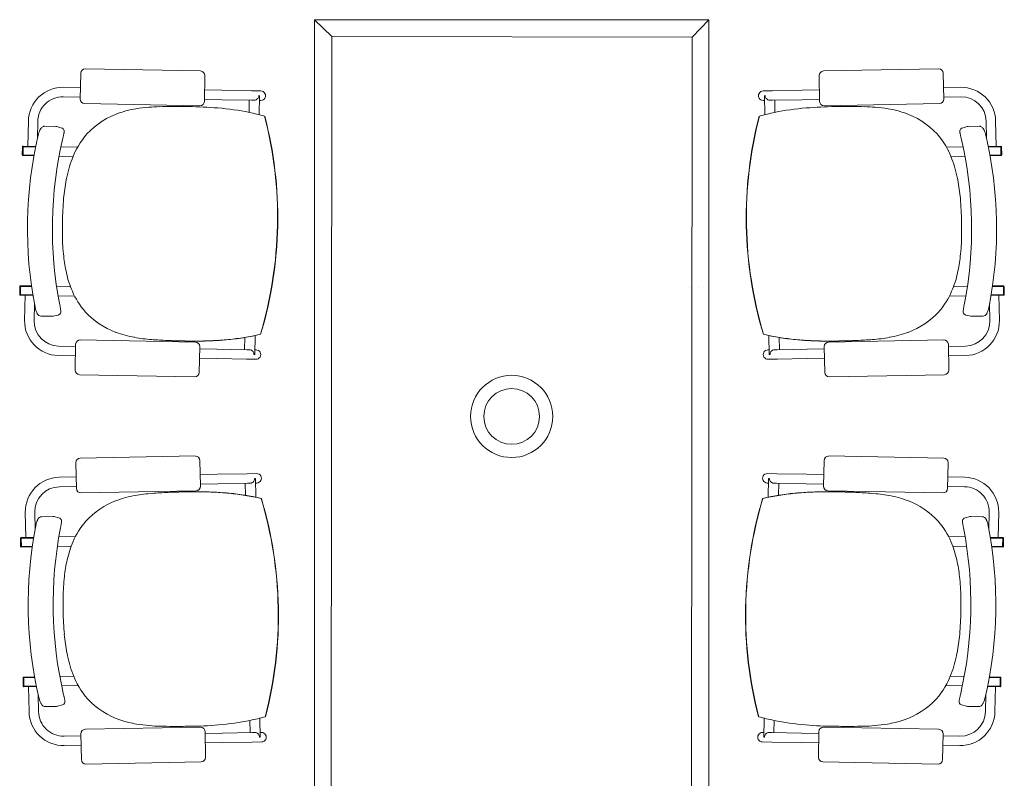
# Model space of a CAD drawing. Header units: millimetres. Extents: x -750 to 57307, y -2234 to 18901.
# Tile 17 of 102: x 1837 to 3726, y 8461 to 9917. Entities that reach past the tile are written whole.
import ezdxf

# ---------------------------------------------------------------- set-up
doc = ezdxf.new("R2010")
doc.units = ezdxf.units.MM
doc.header["$MEASUREMENT"] = 0
doc.layers.add('GREY SCALE', color=9, linetype='Continuous', lineweight=0, true_color=0x808080)
doc.layers.add('GREYSCALE', color=9, linetype='Continuous', lineweight=0, true_color=0x808080)

# ---------------------------------------------------------------- blocks, each defined once
blk = doc.blocks.new('FLOOR PLAN')
at = {"layer": 'GREYSCALE'}
for p, q in [((2402.4, 9916.9), (2435.9, 9884.8)), ((3159.3, 9916.9), (3127.2, 9883.5)), ((1954, 9814.3), (1953, 9764.7)), ((2183.7, 9818.5), (1962.7, 9822.7)), ((2191.2, 9760.2), (2192.1, 9809.8)), ((3371.9, 9760.2), (3371, 9809.8)), ((3379.4, 9818.5), (3600.5, 9822.7)), ((3609.2, 9814.3), (3610.1, 9764.7)), ((1920.5, 9769.1), (1953.1, 9768.5)), ((1920.8, 9787.3), (1953.4, 9786.7)), ((2191.6, 9782.2), (2224.7, 9781.6)), ((2281.8, 9780.5), (2224.7, 9781.6)), ((2281.8, 9780.5), (2299.8, 9780.2)), ((2295.7, 9771.2), (2295.7, 9771.2)), ((2297.1, 9771.1), (2295.7, 9771.2)), ((2297.1, 9771), (2296.4, 9734.8)), ((2297.1, 9771), (2297.1, 9771)), ((3281.3, 9780.5), (3263.3, 9780.2)), ((3266, 9771.1), (3267.4, 9771.2)), ((3266, 9771), (3266.7, 9734.8)), ((3266, 9771), (3266, 9771)), ((3267.4, 9771.2), (3267.4, 9771.2)), ((3281.3, 9780.5), (3338.4, 9781.6)), ((3371.5, 9782.2), (3338.4, 9781.6)), ((3642.3, 9787.3), (3609.7, 9786.7)), ((3642.6, 9769.1), (3610, 9768.5)), ((1961.4, 9756), (2182.5, 9751.8)), ((2191.2, 9764.1), (2224.4, 9763.4)), ((2281.5, 9762.4), (2224.4, 9763.4)), ((2277.4, 9762.4), (2277, 9739.2)), ((2281.5, 9762.4), (2286.4, 9762.3)), ((2297, 9762.1), (2299.5, 9762)), ((3266.2, 9762.1), (3263.6, 9762)), ((3281.6, 9762.4), (3276.7, 9762.3)), ((3281.6, 9762.4), (3338.7, 9763.4)), ((3285.7, 9762.4), (3286.1, 9739.2)), ((3371.9, 9764.1), (3338.7, 9763.4)), ((3601.7, 9756), (3380.6, 9751.8)), ((2306.7, 9731.9), (2306.7, 9731.9)), ((2307.1, 9731.9), (2307.1, 9731.9)), ((3256, 9731.9), (3256, 9731.9)), ((3256.4, 9731.9), (3256.4, 9731.9)), ((1852.5, 9674), (1853.4, 9722.3)), ((1870.9, 9688.9), (1871.5, 9721.9)), ((1906.2, 9712), (1884.2, 9712.4)), ((3656.9, 9712), (3678.9, 9712.4)), ((3692.2, 9688.9), (3691.6, 9721.9)), ((3710.6, 9674), (3709.7, 9722.3)), ((1906.2, 9712), (1906.2, 9712)), ((1907.9, 9711.7), (1917.5, 9709.1)), ((3655.2, 9711.7), (3645.6, 9709.1)), ((3656.9, 9712), (3656.9, 9712)), ((1919.8, 9689.7), (1919.8, 9689.7)), ((3643.4, 9689.7), (3643.4, 9689.7)), ((1842.1, 9673), (1841.8, 9657.3)), ((1843.3, 9673), (1843, 9657.3)), ((1843, 9657.2), (1843.3, 9657.2)), ((1843, 9656.1), (1864.2, 9655.7)), ((1867.6, 9673.8), (1843.3, 9674.2)), ((1843.6, 9673), (1843.3, 9657.2)), ((1867.4, 9672.6), (1843.3, 9673)), ((1843.3, 9657.2), (1864.4, 9656.8)), ((1843.6, 9673), (1867.4, 9672.6)), ((1916, 9672.8), (1947.7, 9672.3)), ((3647.1, 9672.8), (3615.4, 9672.3)), ((3695.5, 9673.8), (3719.8, 9674.2)), ((3719.5, 9673), (3695.7, 9672.6)), ((3695.7, 9672.6), (3719.8, 9673)), ((3719.8, 9657.2), (3698.7, 9656.8)), ((3720.1, 9656.1), (3699, 9655.7)), ((3719.5, 9673), (3719.8, 9657.2)), ((3719.8, 9673), (3720.1, 9657.3)), ((3720.1, 9657.2), (3719.8, 9657.2)), ((3721, 9673), (3721.3, 9657.3)), ((1939.1, 9654.3), (1912.4, 9654.8)), ((3624, 9654.3), (3650.7, 9654.8)), ((2331.6, 9522), (2331.5, 9522)), ((2331.5, 9522), (2331.6, 9522)), ((2331.5, 9522), (2331.5, 9522)), ((2331.6, 9522), (2332, 9522)), ((2331.6, 9522), (2332, 9522)), ((2331.6, 9522), (2331.6, 9522)), ((2332, 9522), (2332, 9522)), ((3231.5, 9522), (3231.1, 9522)), ((3231.1, 9522), (3231.1, 9522)), ((3231.5, 9522), (3231.1, 9522)), ((3231.5, 9522), (3231.6, 9522)), ((3231.6, 9522), (3231.5, 9522)), ((3231.5, 9522), (3231.5, 9522)), ((3231.6, 9522), (3231.6, 9522)), ((1837.1, 9405.2), (1836.8, 9389.5)), ((1838.3, 9405.2), (1838, 9389.4)), ((1859.4, 9406), (1838.3, 9406.4)), ((1838.6, 9405.2), (1838.3, 9389.4)), ((1859.6, 9404.8), (1838.3, 9405.2)), ((1838.6, 9405.2), (1859.6, 9404.8)), ((1907.7, 9405.1), (1934.3, 9404.6)), ((3121.4, 9403.4), (3121.7, 9403.4)), ((3139.2, 9403.8), (3139.6, 9403.8)), ((3655.4, 9405.1), (3628.8, 9404.6)), ((3724.5, 9405.2), (3703.5, 9404.8)), ((3703.5, 9404.8), (3724.8, 9405.2)), ((3703.7, 9406), (3724.8, 9406.4)), ((3724.5, 9405.2), (3724.8, 9389.4)), ((3724.8, 9405.2), (3725.1, 9389.4)), ((3726, 9405.2), (3726.3, 9389.5)), ((1838, 9389.4), (1838.3, 9389.4)), ((1838, 9388.2), (1862.2, 9387.8)), ((1838.3, 9389.4), (1862, 9389)), ((1847.1, 9388.1), (1846.2, 9339.8)), ((1865, 9372.1), (1864.4, 9339.5)), ((1942.3, 9386.3), (1910.6, 9386.9)), ((3620.8, 9386.3), (3652.5, 9386.9)), ((3698.1, 9372.1), (3698.8, 9339.5)), ((3725.1, 9388.2), (3700.9, 9387.8)), ((3724.8, 9389.4), (3701.1, 9389)), ((3716, 9388.1), (3716.9, 9339.8)), ((3725.1, 9389.4), (3724.8, 9389.4)), ((1866.2, 9365.8), (1866.2, 9365.8)), ((3696.9, 9365.8), (3696.9, 9365.8)), ((1877.4, 9348.1), (1899.4, 9347.7)), ((1910.8, 9350.2), (1901.1, 9347.9)), ((1901.1, 9347.9), (1901.1, 9347.9)), ((3652.3, 9350.2), (3662, 9347.9)), ((3662, 9347.9), (3662, 9347.9)), ((3685.7, 9348.1), (3663.7, 9347.7)), ((2174, 9298.2), (1952.9, 9302.4)), ((2268.9, 9307.1), (2268.5, 9283.8)), ((2288.5, 9310.8), (2287.8, 9274.5)), ((3274.6, 9310.8), (3275.3, 9274.5)), ((3294.2, 9307.1), (3294.7, 9283.8)), ((3389.1, 9298.2), (3610.2, 9302.4)), ((1911.5, 9290.5), (1944.1, 9289.9)), ((1944.2, 9294), (1943.3, 9244.4)), ((2181.4, 9239.9), (2182.4, 9289.5)), ((2182.3, 9285.4), (2215.4, 9284.8)), ((2272.5, 9283.7), (2215.4, 9284.8)), ((2272.5, 9283.7), (2277.5, 9283.7)), ((2284.6, 9280), (2284.6, 9280)), ((2288, 9283.5), (2290.5, 9283.4)), ((3275.1, 9283.5), (3272.6, 9283.4)), ((3278.6, 9280), (3278.6, 9280)), ((3290.6, 9283.7), (3285.7, 9283.7)), ((3290.6, 9283.7), (3347.7, 9284.8)), ((3380.8, 9285.4), (3347.7, 9284.8)), ((3381.7, 9239.9), (3380.8, 9289.5)), ((3618.9, 9294), (3619.8, 9244.4)), ((3651.6, 9290.5), (3619, 9289.9)), ((1911.2, 9272.4), (1943.8, 9271.8)), ((2181.9, 9267.3), (2215.1, 9266.7)), ((2272.2, 9265.6), (2215.1, 9266.7)), ((2272.2, 9265.6), (2290.2, 9265.3)), ((2286.4, 9274.4), (2287.8, 9274.4)), ((2287.8, 9274.4), (2287.8, 9274.4)), ((3290.9, 9265.6), (3273, 9265.3)), ((3275.3, 9274.4), (3275.3, 9274.4)), ((3276.7, 9274.4), (3275.3, 9274.4)), ((3290.9, 9265.6), (3348, 9266.7)), ((3381.2, 9267.3), (3348, 9266.7)), ((3651.9, 9272.4), (3619.3, 9271.8)), ((1951.7, 9235.7), (2172.7, 9231.6)), ((3611.5, 9235.7), (3390.4, 9231.6)), ((1953, 9075.5), (2174.1, 9079.7)), ((2182.8, 9071.3), (2183.7, 9021.7)), ((3380.3, 9071.3), (3379.4, 9021.7)), ((3610.1, 9075.5), (3389, 9079.7)), ((1945.6, 9017.2), (1944.6, 9066.8)), ((3617.5, 9017.2), (3618.5, 9066.8)), ((1912.6, 9038.9), (1945.2, 9039.5)), ((2183.3, 9043.9), (2216.4, 9044.6)), ((2273.6, 9045.6), (2216.4, 9044.6)), ((2273.6, 9045.6), (2291.5, 9046)), ((2287.8, 9036.8), (2289.2, 9036.8)), ((2289.2, 9036.8), (2289.2, 9036.8)), ((2289.9, 9000.5), (2289.2, 9036.7)), ((3289.6, 9045.6), (3271.6, 9046)), ((3273.2, 9000.5), (3273.9, 9036.7)), ((3273.9, 9036.8), (3273.9, 9036.8)), ((3275.3, 9036.8), (3273.9, 9036.8)), ((3289.6, 9045.6), (3346.7, 9044.6)), ((3379.8, 9043.9), (3346.7, 9044.6)), ((3650.5, 9038.9), (3618, 9039.5)), ((1912.9, 9020.7), (1945.5, 9021.3)), ((2175.3, 9013), (1954.3, 9008.8)), ((2183.6, 9025.8), (2216.8, 9026.4)), ((2273.9, 9027.5), (2216.8, 9026.4)), ((2270.3, 9004.2), (2269.8, 9027.4)), ((2273.9, 9027.5), (2278.8, 9027.6)), ((2285.9, 9031.2), (2285.9, 9031.2)), ((2289.4, 9027.8), (2291.9, 9027.8)), ((3273.8, 9027.8), (3271.3, 9027.8)), ((3277.2, 9031.2), (3277.2, 9031.2)), ((3289.2, 9027.5), (3284.3, 9027.6)), ((3289.2, 9027.5), (3346.3, 9026.4)), ((3292.9, 9004.2), (3293.3, 9027.4)), ((3379.5, 9025.8), (3346.3, 9026.4)), ((3387.8, 9013), (3608.8, 9008.8)), ((3650.2, 9020.7), (3617.6, 9021.3)), ((1848.5, 8923.1), (1847.6, 8971.4)), ((1866.3, 8939.1), (1865.7, 8971.7)), ((1878.8, 8963.1), (1900.8, 8963.5)), ((1902.4, 8963.3), (1902.4, 8963.3)), ((1912.2, 8961), (1902.4, 8963.3)), ((3651, 8961), (3660.7, 8963.3)), ((3660.7, 8963.3), (3660.7, 8963.3)), ((3684.3, 8963.1), (3662.3, 8963.5)), ((3696.8, 8939.1), (3697.4, 8971.7)), ((3714.6, 8923.1), (3715.5, 8971.4)), ((1867.5, 8945.4), (1867.5, 8945.4)), ((3695.6, 8945.4), (3695.6, 8945.4)), ((1838.5, 8906), (1838.2, 8921.7)), ((1839.4, 8923), (1863.6, 8923.4)), ((1839.7, 8906), (1839.4, 8921.8)), ((1839.4, 8921.8), (1839.7, 8921.8)), ((1839.7, 8921.8), (1863.4, 8922.2)), ((1840, 8906), (1839.7, 8921.8)), ((1943.7, 8924.9), (1911.9, 8924.3)), ((3619.4, 8924.9), (3651.2, 8924.3)), ((3723.8, 8923), (3699.5, 8923.4)), ((3723.4, 8921.8), (3699.7, 8922.2)), ((3723.1, 8906), (3723.4, 8921.8)), ((3723.7, 8921.8), (3723.4, 8921.8)), ((3723.5, 8906), (3723.8, 8921.8)), ((3724.6, 8906), (3724.9, 8921.7)), ((1860.9, 8906.4), (1839.7, 8906)), ((1860.8, 8905.2), (1839.7, 8904.8)), ((1840, 8906), (1860.9, 8906.4)), ((1909.1, 8906.1), (1935.7, 8906.6)), ((3654.1, 8906.1), (3627.4, 8906.6)), ((3723.1, 8906), (3702.2, 8906.4)), ((3702.2, 8906.4), (3723.4, 8906)), ((3702.3, 8905.2), (3723.4, 8904.8)), ((2332.9, 8789.2), (2332.8, 8789.2)), ((2332.8, 8789.2), (2332.9, 8789.2)), ((2332.8, 8789.2), (2332.8, 8789.2)), ((2332.9, 8789.2), (2333.4, 8789.2)), ((2332.9, 8789.2), (2333.4, 8789.2)), ((2332.9, 8789.2), (2332.9, 8789.2)), ((2333.4, 8789.2), (2333.4, 8789.2)), ((3230.2, 8789.2), (3229.7, 8789.2)), ((3229.7, 8789.2), (3229.7, 8789.2)), ((3230.2, 8789.2), (3229.7, 8789.2)), ((3230.2, 8789.2), (3230.3, 8789.2)), ((3230.3, 8789.2), (3230.2, 8789.2)), ((3230.2, 8789.2), (3230.2, 8789.2)), ((3230.3, 8789.2), (3230.3, 8789.2)), ((1844.4, 8655.2), (1865.5, 8655.6)), ((1844.7, 8638.2), (1844.4, 8654)), ((1844.4, 8654), (1844.7, 8654)), ((1844.7, 8654), (1865.7, 8654.4)), ((1845, 8638.2), (1844.7, 8654)), ((1940.4, 8657), (1913.8, 8656.5)), ((3622.7, 8657), (3649.3, 8656.5)), ((3718.4, 8654), (3697.4, 8654.4)), ((3718.7, 8655.2), (3697.6, 8655.6)), ((3718.1, 8638.2), (3718.4, 8654)), ((3718.4, 8638.2), (3718.7, 8654)), ((3718.7, 8654), (3718.4, 8654)), ((1843.5, 8638.2), (1843.2, 8653.9)), ((1868.8, 8638.6), (1844.7, 8638.2)), ((1869, 8637.5), (1844.7, 8637)), ((1845, 8638.2), (1868.8, 8638.6)), ((1853.8, 8637.2), (1854.7, 8588.9)), ((1917.4, 8638.4), (1949.1, 8639)), ((3645.7, 8638.4), (3614, 8639)), ((3694.1, 8637.5), (3718.4, 8637)), ((3718.1, 8638.2), (3694.3, 8638.6)), ((3694.3, 8638.6), (3718.4, 8638.2)), ((3709.3, 8637.2), (3708.4, 8588.9)), ((3719.6, 8638.2), (3719.9, 8653.9)), ((1872.3, 8622.3), (1872.9, 8589.3)), ((1921.1, 8621.5), (1921.1, 8621.5)), ((3642, 8621.5), (3642, 8621.5)), ((3690.8, 8622.3), (3690.2, 8589.3)), ((1907.6, 8599.2), (1885.6, 8598.8)), ((1907.6, 8599.2), (1907.6, 8599.2)), ((1909.3, 8599.5), (1918.9, 8602.2)), ((3653.9, 8599.5), (3644.2, 8602.2)), ((3655.5, 8599.2), (3655.5, 8599.2)), ((3655.5, 8599.2), (3677.5, 8598.8)), ((2308, 8579.3), (2308, 8579.3)), ((2308.5, 8579.3), (2308.5, 8579.3)), ((3254.7, 8579.3), (3254.7, 8579.3)), ((3255.1, 8579.3), (3255.1, 8579.3)), ((2278.8, 8548.8), (2278.4, 8572)), ((2298.5, 8540.2), (2297.8, 8576.4)), ((3264.6, 8540.2), (3265.3, 8576.4)), ((3284.3, 8548.8), (3284.8, 8572)), ((1921.9, 8542.1), (1954.5, 8542.7)), ((1955.3, 8496.9), (1954.4, 8546.5)), ((1962.8, 8555.2), (2183.8, 8559.4)), ((2192.5, 8551), (2193.5, 8501.4)), ((2192.6, 8547.2), (2225.7, 8547.8)), ((2282.9, 8548.9), (2225.7, 8547.8)), ((2282.9, 8548.9), (2287.8, 8549)), ((2298.3, 8549.1), (2300.8, 8549.2)), ((3264.8, 8549.1), (3262.3, 8549.2)), ((3280.2, 8548.9), (3275.3, 8549)), ((3280.2, 8548.9), (3337.4, 8547.8)), ((3370.5, 8547.2), (3337.4, 8547.8)), ((3370.6, 8551), (3369.6, 8501.4)), ((3600.3, 8555.2), (3379.3, 8559.4)), ((3607.8, 8496.9), (3608.7, 8546.5)), ((3641.2, 8542.1), (3608.6, 8542.7)), ((1922.2, 8523.9), (1954.8, 8524.6)), ((2193, 8529), (2226.1, 8529.6)), ((2283.2, 8530.7), (2226.1, 8529.6)), ((2283.2, 8530.7), (2301.2, 8531)), ((2298.5, 8540.1), (2297.1, 8540)), ((2297.1, 8540), (2297.1, 8540)), ((2298.5, 8540.2), (2298.5, 8540.2)), ((3279.9, 8530.7), (3261.9, 8531)), ((3264.6, 8540.2), (3264.6, 8540.2)), ((3264.6, 8540.1), (3266, 8540)), ((3266, 8540), (3266, 8540)), ((3279.9, 8530.7), (3337, 8529.6)), ((3370.2, 8529), (3337, 8529.6)), ((3640.9, 8523.9), (3608.3, 8524.6)), ((2185.1, 8492.7), (1964, 8488.6)), ((3378, 8492.7), (3599.1, 8488.6))]:
    blk.add_line(p, q, dxfattribs=at)
at = {"layer": 'GREYSCALE', "ltscale": 3}
for p, q in [((2402.4, 8394.3), (2402.4, 9916.9)), ((2402.4, 9916.9), (3159.3, 9916.9)), ((3159.3, 9916.9), (3159.3, 8394.3)), ((2434.5, 8427.7), (2435.9, 9884.8)), ((2435.9, 9884.8), (3127.2, 9883.5)), ((3127.2, 9883.5), (3125.9, 8426.4))]:
    blk.add_line(p, q, dxfattribs=at)
at = {"layer": 'GREYSCALE'}
for radius in [78.9, 53.5]:
    blk.add_circle((2780.9, 9155.6), radius, dxfattribs=at)
for centre, radius, start, end in [((1919.6, 9721), 66.2, 88.9265, 178.9265), ((1919.6, 9721), 48.1, 88.9265, 178.9265), ((2286.4, 9771.5), 9.3, 320.9874, 357.9711), ((2287.6, 9771.2), 9.56, 358.9475, 359.7303), ((3275.5, 9771.2), 9.56, 180.2697, 181.0525), ((3276.7, 9771.5), 9.3, 182.0289, 219.0126), ((3643.5, 9721), 66.2, 1.0735, 91.0735), ((3643.5, 9721), 48.1, 1.0735, 91.0735), ((2118.2, 9312.9), 437.4, 91.6736, 94.4417), ((2131, 8912.5), 837.9, 90.1534, 91.7475), ((2135.4, 8120.4), 1630, 89.0925, 90.2359), ((2148.1, 8910.1), 840.3, 85.3044, 89.1073), ((3415, 8910.1), 840.3, 90.8927, 94.6956), ((3427.7, 8120.4), 1630, 89.7641, 90.9075), ((3432.2, 8912.5), 837.9, 88.2525, 89.8466), ((3444.9, 9312.9), 437.4, 85.5583, 88.3264), ((2076.7, 9595), 151.1, 108.1843, 137.222), ((2091.1, 9552.8), 195.7, 99.2671, 108.338), ((2105.4, 9469.5), 280.2, 94.3147, 99.3977), ((2174.3, 9226.1), 523.2, 78.6185, 85.3302), ((2191.2, 9318.7), 429, 74.3859, 78.3839), ((1556.3, 9536.6), 775.4, 358.9261, 14.5947), ((1557.2, 9536.5), 774.9, 358.9265, 14.6045), ((4005.9, 9536.5), 774.9, 165.3955, 181.0735), ((4006.8, 9536.6), 775.4, 165.4053, 181.0739), ((3371.9, 9318.7), 429, 101.6161, 105.6141), ((3388.8, 9226.1), 523.2, 94.6698, 101.3815), ((3457.7, 9469.5), 280.2, 80.6023, 85.6853), ((3472, 9552.8), 195.7, 71.662, 80.7329), ((3486.4, 9595), 151.1, 42.778, 71.8157), ((1884.3, 9705), 7.45, 105.0289, 128.8658), ((1884.1, 9705.5), 6.85, 89.0641, 104.6131), ((3679, 9705.5), 6.85, 75.3869, 90.9359), ((3678.8, 9705), 7.45, 51.1342, 74.9711), ((2636.6, 9516.1), 784.9, 166.812, 191.041), ((1930.8, 9681.5), 60, 160.729, 166.8631), ((1915.7, 9686.8), 44, 155.9491, 160.6912), ((1902.8, 9692.5), 29.9, 152.0682, 155.8404), ((1892.1, 9698.3), 17.8, 142.723, 152.4252), ((1886.1, 9702.8), 10.2, 128.9502, 142.5963), ((1906.1, 9705.3), 6.68, 74.5299, 88.8862), ((1915.8, 9703.1), 6.23, 16.0111, 74.3109), ((1725.8, 9736.3), 199.5, 347.412, 348.2764), ((1816.3, 9717.6), 107.1, 348.2346, 349.6353), ((1875.5, 9706.8), 46.9, 349.6217, 351.6847), ((1914.6, 9702.7), 7.53, 359.9191, 16.0863), ((1896.7, 9703.8), 25.5, 351.5581, 354.8684), ((1909.9, 9702.6), 12.2, 354.8025, 0.4001), ((2080, 9597.2), 152, 138.6539, 159.8734), ((3483.2, 9597.2), 152, 20.1266, 41.3461), ((3648.5, 9702.7), 7.53, 163.9137, 180.0809), ((3653.2, 9702.6), 12.2, 179.5999, 185.1975), ((3666.4, 9703.8), 25.5, 185.1316, 188.4419), ((3687.6, 9706.8), 46.9, 188.3153, 190.3783), ((3647.3, 9703.1), 6.23, 105.6891, 163.9889), ((3746.8, 9717.6), 107.1, 190.3647, 191.7654), ((3837.3, 9736.3), 199.5, 191.7236, 192.588), ((3657, 9705.3), 6.68, 91.1138, 105.4701), ((3677, 9702.8), 10.2, 37.4037, 51.0498), ((3671, 9698.3), 17.8, 27.5748, 37.277), ((3660.3, 9692.5), 29.9, 24.1596, 27.9318), ((3647.4, 9686.8), 44, 19.3088, 24.0509), ((3632.3, 9681.5), 60, 13.1369, 19.271), ((2926.6, 9516.1), 784.9, 348.959, 13.188), ((2663.6, 9515.6), 764, 166.8281, 191.0249), ((1627.3, 9758.2), 300.4, 346.8112, 347.4321), ((3935.8, 9758.2), 300.4, 192.5679, 193.1888), ((2899.5, 9515.6), 764, 348.9751, 13.1719), ((1843, 9657.3), 1.21, 178.9265, 268.9265), ((1843.3, 9673), 1.21, 88.9265, 178.9265), ((3719.8, 9673), 1.21, 1.0735, 91.0735), ((3720.1, 9657.3), 1.21, 271.0735, 1.0735), ((2161.5, 9565.8), 239.4, 159.5209, 169.3537), ((3401.6, 9565.8), 239.4, 10.6463, 20.4791), ((2290, 9541), 370.3, 169.269, 174.9366), ((3273.1, 9541), 370.3, 5.0634, 10.731), ((2542.5, 9519.9), 623.7, 175.0477, 179.0922), ((3020.6, 9519.9), 623.7, 0.9078, 4.9523), ((2571.2, 9515.9), 652.5, 178.7823, 181.1843), ((2991.9, 9515.9), 652.5, 358.8157, 1.2177), ((1556.2, 9536.6), 775.4, 343.2584, 358.9268), ((1556.3, 9536.6), 775.4, 343.2584, 358.9268), ((1557.2, 9536.5), 774.9, 343.2485, 358.9266), ((4005.9, 9536.5), 774.9, 181.0734, 196.7515), ((4006.8, 9536.6), 775.4, 181.0732, 196.7416), ((4006.9, 9536.6), 775.4, 181.0732, 196.7416), ((2347.9, 9509.4), 429.2, 180.936, 186.2036), ((3215.2, 9509.4), 429.2, 353.7964, 359.064), ((2205.8, 9493.6), 286.1, 186.1307, 192.6925), ((3357.3, 9493.6), 286.1, 347.3075, 353.8693), ((2120.2, 9473.6), 198.3, 192.4771, 203.1261), ((3442.9, 9473.6), 198.3, 336.8739, 347.5229), ((1838.3, 9405.2), 1.21, 88.9265, 178.9265), ((2068.5, 9450.8), 141.7, 202.8722, 221.2734), ((3494.7, 9450.8), 141.7, 318.7266, 337.1278), ((3724.8, 9405.2), 1.21, 1.0735, 91.0735), ((1838, 9389.5), 1.21, 178.9265, 268.9265), ((3725.1, 9389.5), 1.21, 271.0735, 1.0735), ((1924.6, 9377.1), 59.5, 190.9626, 197.1543), ((1908.5, 9372.1), 42.7, 197.0808, 201.9625), ((1895.7, 9366.9), 28.8, 201.984, 205.9273), ((1888.4, 9363.3), 20.7, 205.816, 210.8836), ((1909.3, 9356.3), 6.28, 283.7183, 350.7242), ((1635.3, 9315.1), 283.8, 10.081, 11.0511), ((1769.4, 9339), 147.5, 8.9675, 10.0698), ((1846.8, 9351.1), 69.2, 7.0459, 9.0332), ((1881.8, 9355.5), 33.9, 4.3976, 6.9727), ((1906.9, 9356.8), 8.76, 349.9847, 358.9295), ((1899.7, 9356.9), 16, 359.1984, 4.2965), ((2074.8, 9459.9), 152.6, 222.2672, 249.5736), ((3488.3, 9459.9), 152.6, 290.4264, 317.7328), ((3681.3, 9355.5), 33.9, 173.0273, 175.6024), ((3663.4, 9356.9), 16, 175.7035, 180.8016), ((3656.2, 9356.8), 8.76, 181.0705, 190.0153), ((3653.8, 9356.3), 6.28, 189.2758, 256.2817), ((3716.3, 9351.1), 69.2, 170.9668, 172.9541), ((3793.7, 9339), 147.5, 169.9302, 171.0325), ((3927.9, 9315.1), 283.8, 168.9489, 169.919), ((3674.7, 9363.3), 20.7, 329.1164, 334.184), ((3667.4, 9366.9), 28.8, 334.0727, 338.016), ((3654.6, 9372.1), 42.7, 338.0375, 342.9192), ((3638.5, 9377.1), 59.5, 342.8457, 349.0374), ((1912.4, 9338.6), 66.2, 178.9265, 268.9265), ((1912.4, 9338.6), 48.1, 178.9265, 268.9265), ((1881.8, 9359.3), 13, 210.7123, 219.8212), ((1878.6, 9356.6), 8.76, 219.5197, 236.0357), ((1877.6, 9355.1), 6.97, 235.9805, 268.6378), ((1899.5, 9354.4), 6.68, 268.9603, 283.3271), ((3650.7, 9338.6), 48.1, 271.0735, 1.0735), ((3650.7, 9338.6), 66.2, 271.0735, 1.0735), ((3663.6, 9354.4), 6.68, 256.6729, 271.0397), ((3685.5, 9355.1), 6.97, 271.3622, 304.0195), ((3684.5, 9356.6), 8.76, 303.9643, 320.4803), ((3681.3, 9359.3), 13, 320.1788, 329.2877), ((2092.5, 9508.3), 204, 249.666, 260.0159), ((3470.6, 9508.3), 204, 279.9841, 290.334), ((2116.2, 9642.7), 340.6, 260.0021, 265.5244), ((2150.3, 10066.7), 765.9, 265.4613, 267.7503), ((2181.4, 10723.1), 1423, 267.534, 268.8437), ((2182.1, 10719.1), 1419.1, 267.8615, 268.3462), ((2172.6, 10316), 1015.8, 268.2255, 270.1482), ((2171.3, 10194.2), 894, 268.8101, 271.1738), ((2171.4, 10138.4), 838.3, 268.8013, 272.2228), ((2173.6, 10064.9), 764.7, 270.1211, 272.516), ((2178.5, 9917.8), 617.6, 271.0297, 275.508), ((2180.9, 9886.6), 586.2, 272.2489, 275.5185), ((2181.4, 9890), 589.7, 272.5018, 275.0017), ((2195.1, 9751.1), 450.1, 274.8032, 283.3746), ((2195.8, 9745.7), 444.6, 275.3588, 283.4013), ((2195.6, 9746.3), 445.2, 275.4343, 283.3944), ((3368, 9751.1), 450.1, 256.6254, 265.1968), ((3367.3, 9745.7), 444.6, 256.5987, 264.6412), ((3367.5, 9746.3), 445.2, 256.6056, 264.5657), ((3384.6, 9917.8), 617.6, 264.492, 268.9703), ((3382.2, 9886.6), 586.2, 264.4815, 267.7511), ((3381.7, 9890), 589.7, 264.9983, 267.4982), ((3389.5, 10064.9), 764.7, 267.484, 269.8789), ((3391.7, 10138.4), 838.3, 267.7772, 271.1987), ((3391.8, 10194.2), 894, 268.8262, 271.1899), ((3390.5, 10316), 1015.8, 269.8518, 271.7745), ((3381.7, 10723.1), 1423, 271.1563, 272.466), ((3381, 10719.1), 1419.1, 271.6538, 272.1385), ((3412.8, 10066.7), 765.9, 272.2497, 274.5387), ((3446.9, 9642.7), 340.6, 274.4756, 279.9979), ((2277.1, 9274.4), 9.32, 359.9132, 36.8343), ((3286, 9274.4), 9.32, 143.1657, 180.0868), ((2278.7, 9274.7), 9.08, 358.1019, 358.9263), ((3284.4, 9274.7), 9.08, 181.0737, 181.8981), ((1913.8, 8972.6), 66.2, 91.0735, 181.0735), ((2278.5, 9036.8), 9.32, 323.1657, 0.0868), ((2280.1, 9036.5), 9.08, 1.0737, 1.8981), ((3283, 9036.5), 9.08, 178.1019, 178.9263), ((3284.6, 9036.8), 9.32, 179.9132, 216.8343), ((3649.3, 8972.6), 66.2, 358.9265, 88.9265), ((1913.8, 8972.6), 48.1, 91.0735, 181.0735), ((3649.3, 8972.6), 48.1, 358.9265, 88.9265), ((2076.2, 8851.3), 152.6, 110.4264, 137.7328), ((2093.9, 8803), 204, 99.9841, 110.334), ((2117.6, 8668.5), 340.6, 94.4756, 99.9979), ((2151.6, 8244.5), 765.9, 92.2497, 94.5387), ((2182.8, 7588.1), 1423, 91.1563, 92.466), ((2183.4, 7592.1), 1419.1, 91.6538, 92.1385), ((2173.9, 7995.3), 1015.8, 89.8518, 91.7745), ((2172.7, 8117), 894, 88.8262, 91.1899), ((2172.8, 8172.8), 838.3, 87.7772, 91.1987), ((2174.9, 8246.4), 764.7, 87.484, 89.8789), ((2179.9, 8393.4), 617.6, 84.492, 88.9703), ((2182.3, 8424.7), 586.2, 84.4815, 87.7511), ((2182.8, 8421.2), 589.7, 84.9983, 87.4982), ((2196.5, 8560.2), 450.1, 76.6254, 85.1968), ((2197.2, 8565.5), 444.6, 76.5987, 84.6412), ((2197, 8565), 445.2, 76.6056, 84.5657), ((1557.6, 8774.7), 775.4, 1.0732, 16.7416), ((1557.7, 8774.7), 775.4, 1.0732, 16.7416), ((1558.6, 8774.7), 774.9, 1.0734, 16.7515), ((4004.5, 8774.7), 774.9, 163.2485, 178.9266), ((4005.4, 8774.7), 775.4, 163.2584, 178.9268), ((4005.5, 8774.7), 775.4, 163.2584, 178.9268), ((3366.6, 8560.2), 450.1, 94.8032, 103.3746), ((3366, 8565.5), 444.6, 95.3588, 103.4013), ((3366.1, 8565), 445.2, 95.4343, 103.3944), ((3383.2, 8393.4), 617.6, 91.0297, 95.508), ((3380.8, 8424.7), 586.2, 92.2489, 95.5185), ((3380.3, 8421.2), 589.7, 92.5018, 95.0017), ((3388.2, 8246.4), 764.7, 90.1211, 92.516), ((3390.3, 8172.8), 838.3, 88.8013, 92.2228), ((3390.5, 8117), 894, 88.8101, 91.1738), ((3389.2, 7995.3), 1015.8, 88.2255, 90.1482), ((3380.3, 7588.1), 1423, 87.534, 88.8437), ((3379.7, 7592.1), 1419.1, 87.8615, 88.3462), ((3411.5, 8244.5), 765.9, 85.4613, 87.7503), ((3445.5, 8668.5), 340.6, 80.0021, 85.5244), ((3469.3, 8803), 204, 69.666, 80.0159), ((3486.9, 8851.3), 152.6, 42.2672, 69.5736), ((1897.1, 8944.3), 28.8, 154.0727, 158.016), ((1889.7, 8947.9), 20.7, 149.1164, 154.184), ((1883.1, 8951.9), 13, 140.1788, 149.2877), ((1879.9, 8954.6), 8.76, 123.9643, 140.4803), ((1878.9, 8956.1), 6.97, 91.3622, 124.0195), ((1900.9, 8956.8), 6.68, 76.6729, 91.0397), ((1910.7, 8954.9), 6.28, 9.2758, 76.2817), ((3652.4, 8954.9), 6.28, 103.7183, 170.7242), ((3662.2, 8956.8), 6.68, 88.9603, 103.3271), ((3684.2, 8956.1), 6.97, 55.9805, 88.6378), ((3683.2, 8954.6), 8.76, 39.5197, 56.0357), ((3680, 8951.9), 13, 30.7123, 39.8212), ((3673.4, 8947.9), 20.7, 25.816, 30.8836), ((3666, 8944.3), 28.8, 21.984, 25.9273), ((2637.9, 8795.1), 784.9, 168.959, 193.188), ((1925.9, 8934.1), 59.5, 162.8457, 169.0374), ((1909.9, 8939.1), 42.7, 158.0375, 162.9192), ((2665, 8795.6), 764, 168.9751, 193.1719), ((1636.6, 8996.1), 283.8, 348.9489, 349.919), ((1770.8, 8972.2), 147.5, 349.9302, 351.0325), ((1848.1, 8960.1), 69.2, 350.9668, 352.9541), ((1883.2, 8955.7), 33.9, 353.0273, 355.6024), ((1908.2, 8954.4), 8.76, 1.0705, 10.0153), ((1901, 8954.3), 16, 355.7035, 0.8016), ((2069.8, 8860.4), 141.7, 138.7266, 157.1278), ((3493.3, 8860.4), 141.7, 22.8722, 41.2734), ((2898.1, 8795.6), 764, 346.8281, 11.0249), ((3654.9, 8954.4), 8.76, 169.9847, 178.9295), ((3662.1, 8954.3), 16, 179.1984, 184.2965), ((3680, 8955.7), 33.9, 184.3976, 186.9727), ((3715, 8960.1), 69.2, 187.0459, 189.0332), ((3792.3, 8972.2), 147.5, 188.9675, 190.0698), ((3926.5, 8996.1), 283.8, 190.081, 191.0511), ((2925.2, 8795.1), 784.9, 346.812, 11.041), ((3653.2, 8939.1), 42.7, 17.0808, 21.9625), ((3637.2, 8934.1), 59.5, 10.9626, 17.1543), ((1839.4, 8921.8), 1.21, 91.0735, 181.0735), ((3723.7, 8921.8), 1.21, 358.9265, 88.9265), ((1839.7, 8906), 1.21, 181.0735, 271.0735), ((2121.6, 8837.6), 198.3, 156.8739, 167.5229), ((3441.5, 8837.6), 198.3, 12.4771, 23.1261), ((3723.4, 8906), 1.21, 268.9265, 358.9265), ((2207.1, 8817.6), 286.1, 167.3075, 173.8693), ((3356, 8817.6), 286.1, 6.1307, 12.6925), ((2349.3, 8801.8), 429.2, 173.7964, 179.064), ((3213.8, 8801.8), 429.2, 0.936, 6.2036), ((2572.5, 8795.3), 652.5, 178.8157, 181.2177), ((2990.6, 8795.3), 652.5, 358.7823, 1.1843), ((1557.7, 8774.7), 775.4, 345.4053, 1.0739), ((1558.6, 8774.7), 774.9, 345.3955, 1.0735), ((4004.5, 8774.7), 774.9, 178.9265, 194.6045), ((4005.4, 8774.7), 775.4, 178.9261, 194.5947), ((2543.9, 8791.3), 623.7, 180.9078, 184.9523), ((3019.3, 8791.3), 623.7, 355.0477, 359.0922), ((2291.3, 8770.2), 370.3, 185.0634, 190.731), ((3271.8, 8770.2), 370.3, 349.269, 354.9366), ((2162.9, 8745.5), 239.4, 190.6463, 200.4791), ((3400.2, 8745.5), 239.4, 339.5209, 349.3537), ((1844.4, 8653.9), 1.21, 91.0735, 181.0735), ((2081.3, 8714), 152, 200.1266, 221.3461), ((3481.8, 8714), 152, 318.6539, 339.8734), ((3718.7, 8653.9), 1.21, 358.9265, 88.9265), ((1844.7, 8638.2), 1.21, 181.0735, 271.0735), ((3718.4, 8638.2), 1.21, 268.9265, 358.9265), ((1628.6, 8553), 300.4, 12.5679, 13.1888), ((1727.2, 8574.9), 199.5, 11.7236, 12.588), ((3836, 8574.9), 199.5, 167.412, 168.2764), ((3934.5, 8553), 300.4, 166.8112, 167.4321), ((1932.2, 8629.7), 60, 193.1369, 199.271), ((1917, 8624.4), 44, 199.3088, 204.0509), ((1904.2, 8618.7), 29.9, 204.1596, 207.9318), ((1893.5, 8612.9), 17.8, 207.5748, 217.277), ((1887.4, 8608.4), 10.2, 217.4037, 231.0498), ((1885.7, 8606.2), 7.45, 231.1342, 254.9711), ((1885.5, 8605.7), 6.85, 255.3869, 270.9359), ((1907.5, 8605.9), 6.68, 271.1138, 285.4701), ((1917.2, 8608.1), 6.23, 285.6891, 343.9889), ((1817.6, 8593.6), 107.1, 10.3647, 11.7654), ((1876.9, 8604.4), 46.9, 8.3153, 10.3783), ((1916, 8608.5), 7.53, 343.9137, 0.0809), ((1898.1, 8607.4), 25.5, 5.1316, 8.4419), ((1911.2, 8608.6), 12.2, 359.5999, 5.1975), ((2078.1, 8716.2), 151.1, 222.778, 251.8157), ((3485, 8716.2), 151.1, 288.1843, 317.222), ((3651.9, 8608.6), 12.2, 174.8025, 180.4001), ((3647.2, 8608.5), 7.53, 179.9191, 196.0863), ((3665.1, 8607.4), 25.5, 171.5581, 174.8684), ((3686.2, 8604.4), 46.9, 169.6217, 171.6847), ((3645.9, 8608.1), 6.23, 196.0111, 254.3109), ((3745.5, 8593.6), 107.1, 168.2346, 169.6353), ((3655.6, 8605.9), 6.68, 254.5299, 268.8862), ((3677.6, 8605.7), 6.85, 269.0641, 284.6131), ((3677.4, 8606.2), 7.45, 285.0289, 308.8658), ((3675.7, 8608.4), 10.2, 308.9502, 322.5963), ((3669.6, 8612.9), 17.8, 322.723, 332.4252), ((3658.9, 8618.7), 29.9, 332.0682, 335.8404), ((3646.1, 8624.4), 44, 335.9491, 340.6912), ((3631, 8629.7), 60, 340.729, 346.8631), ((1921, 8590.2), 66.2, 181.0735, 271.0735), ((1921, 8590.2), 48.1, 181.0735, 271.0735), ((2192.6, 8992.5), 429, 281.6161, 285.6141), ((3370.5, 8992.5), 429, 254.3859, 258.3839), ((3642.1, 8590.2), 66.2, 268.9265, 358.9265), ((3642.1, 8590.2), 48.1, 268.9265, 358.9265), ((2092.5, 8758.4), 195.7, 251.662, 260.7329), ((2106.8, 8841.7), 280.2, 260.6023, 265.6853), ((2119.5, 8998.3), 437.4, 265.5583, 268.3264), ((2132.3, 9398.7), 837.9, 268.2525, 269.8466), ((2136.8, 10190.8), 1630, 269.7641, 270.9075), ((2149.5, 9401.1), 840.3, 270.8927, 274.6956), ((2175.7, 9085.2), 523.2, 274.6698, 281.3815), ((3387.4, 9085.2), 523.2, 258.6185, 265.3302), ((3413.6, 9401.1), 840.3, 265.3044, 269.1073), ((3426.3, 10190.8), 1630, 269.0925, 270.2359), ((3430.8, 9398.7), 837.9, 270.1534, 271.7475), ((3443.6, 8998.3), 437.4, 271.6736, 274.4417), ((3456.4, 8841.7), 280.2, 274.3147, 279.3977), ((3470.6, 8758.4), 195.7, 279.2671, 288.338), ((2287.8, 8539.7), 9.3, 2.0289, 39.0126), ((3275.3, 8539.7), 9.3, 140.9874, 177.9711), ((2288.9, 8540), 9.56, 0.2697, 1.0525), ((3274.2, 8540), 9.56, 178.9475, 179.7303)]:
    blk.add_arc(centre, radius, start, end, dxfattribs=at)
for centre, major_axis, ratio, start_param, end_param in [((1962.6, 9814.1), (-5.99, 6.22), 0.992436, -0.781602, 0.781602), ((2183.5, 9809.9), (-6.22, -5.99), 0.992436, 2.359991, 3.923195), ((2299.6, 9771.1), (-0.17, -9.07), 0.999507, 0, 3.141593), ((1961.6, 9764.6), (-6.22, -5.99), 0.992436, -0.781602, 0.781602), ((2182.6, 9760.4), (-5.99, 6.22), 0.992436, 2.359991, 3.923195), ((2286.6, 9771.3), (0.17, 9.07), 0.999507, 3.141593, 4.052444), ((1952.8, 9293.8), (5.99, -6.22), 0.992436, 2.359991, 3.923195), ((2173.7, 9289.6), (6.22, 5.99), 0.992436, -0.781602, 0.781602), ((2277.3, 9274.6), (-0.17, -9.07), 0.999507, 2.230741, 3.141593), ((2290.3, 9274.3), (-0.17, -9.07), 0.999507, 0, 3.141593), ((1951.9, 9244.3), (6.22, 5.99), 0.992436, 2.359991, 3.923195), ((2172.8, 9240.2), (5.99, -6.22), 0.992436, -0.781602, 0.781602), ((3388.9, 9071), (-5.99, 6.22), 0.992436, -0.781602, 0.781602), ((3609.9, 9066.9), (-6.22, -5.99), 0.992436, 2.359991, 3.923195), ((3271.4, 9036.9), (0.17, 9.07), 0.999507, 0, 3.141593), ((3284.5, 9036.6), (0.17, 9.07), 0.999507, 2.230741, 3.141593), ((3388, 9021.6), (-6.22, -5.99), 0.992436, -0.781602, 0.781602), ((3608.9, 9017.4), (-5.99, 6.22), 0.992436, 2.359991, 3.923195), ((3379.2, 8550.8), (5.99, -6.22), 0.992436, 2.359991, 3.923195), ((3262.1, 8540.1), (0.17, 9.07), 0.999507, 0, 3.141593), ((3275.1, 8539.9), (-0.17, -9.07), 0.999507, 3.141593, 4.052444), ((3600.1, 8546.6), (6.22, 5.99), 0.992436, -0.781602, 0.781602), ((3378.2, 8501.3), (6.22, 5.99), 0.992436, 2.359991, 3.923195), ((3599.2, 8497.2), (5.99, -6.22), 0.992436, -0.781602, 0.781602)]:
    blk.add_ellipse(centre, major_axis=major_axis, ratio=ratio, start_param=start_param, end_param=end_param, dxfattribs=at)
at = {"layer": 'GREYSCALE', "extrusion": (0, 0, -1)}
for centre, major_axis, ratio, start_param, end_param in [((3379.6, 9809.9), (6.22, -5.99), 0.992436, 2.359991, 3.923195), ((3600.5, 9814.1), (5.99, 6.22), 0.992436, -0.781602, 0.781602), ((3263.5, 9771.1), (0.17, -9.07), 0.999507, 0, 3.141593), ((3276.5, 9771.3), (-0.17, 9.07), 0.999507, 3.141593, 4.052444), ((3380.5, 9760.4), (5.99, 6.22), 0.992436, 2.359991, 3.923195), ((3601.5, 9764.6), (6.22, -5.99), 0.992436, -0.781602, 0.781602), ((3389.4, 9289.6), (-6.22, 5.99), 0.992436, -0.781602, 0.781602), ((3610.3, 9293.8), (-5.99, -6.22), 0.992436, 2.359991, 3.923195), ((3272.8, 9274.3), (0.17, -9.07), 0.999507, 0, 3.141593), ((3285.8, 9274.6), (0.17, -9.07), 0.999507, 2.230741, 3.141593), ((3390.3, 9240.2), (-5.99, -6.22), 0.992436, -0.781602, 0.781602), ((3611.2, 9244.3), (-6.22, 5.99), 0.992436, 2.359991, 3.923195), ((1953.3, 9066.9), (6.22, -5.99), 0.992436, 2.359991, 3.923195), ((2174.2, 9071), (5.99, 6.22), 0.992436, -0.781602, 0.781602), ((2291.7, 9036.9), (-0.17, 9.07), 0.999507, 0, 3.141593), ((1954.2, 9017.4), (5.99, 6.22), 0.992436, 2.359991, 3.923195), ((2175.1, 9021.6), (6.22, -5.99), 0.992436, -0.781602, 0.781602), ((2278.7, 9036.6), (-0.17, 9.07), 0.999507, 2.230741, 3.141593), ((2183.9, 8550.8), (-5.99, -6.22), 0.992436, 2.359991, 3.923195), ((1963, 8546.6), (-6.22, 5.99), 0.992436, -0.781602, 0.781602), ((2288, 8539.9), (0.17, -9.07), 0.999507, 3.141593, 4.052444), ((2301, 8540.1), (-0.17, 9.07), 0.999507, 0, 3.141593), ((1963.9, 8497.2), (-5.99, -6.22), 0.992436, -0.781602, 0.781602), ((2184.9, 8501.3), (-6.22, 5.99), 0.992436, 2.359991, 3.923195)]:
    blk.add_ellipse(centre, major_axis=major_axis, ratio=ratio, start_param=start_param, end_param=end_param, dxfattribs=at)

msp = doc.modelspace()

# ---------------------------------------------------------------- block references
at = {"layer": 'GREY SCALE', "ltscale": 5}
msp.add_blockref('FLOOR PLAN', (0, 0), dxfattribs=at)

doc.saveas('drawing.dxf')
